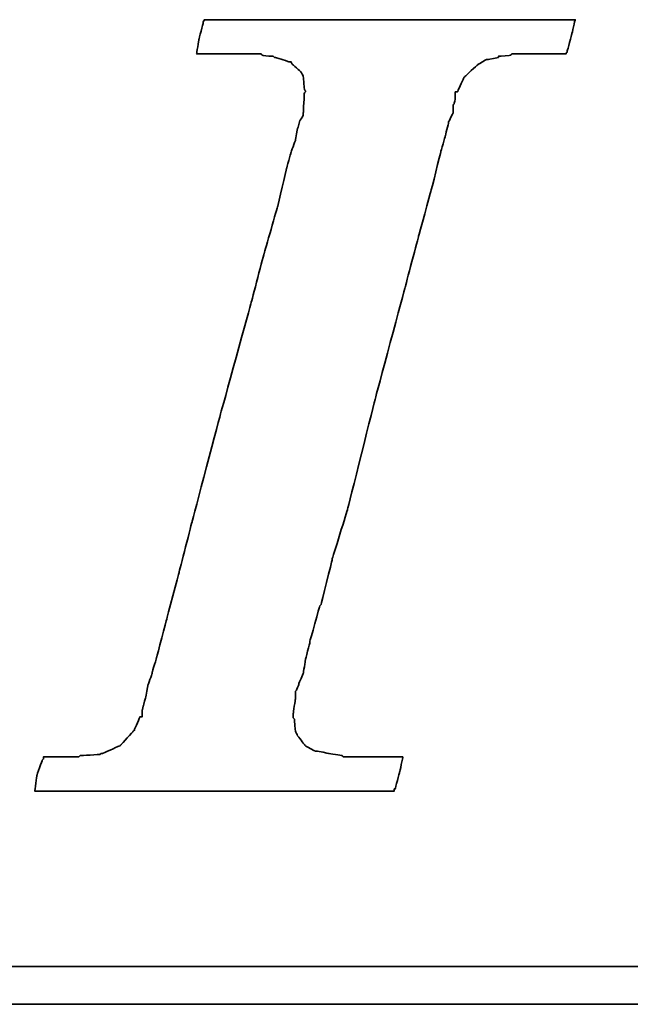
# Model space of a CAD drawing. Header units: millimetres. Extents: x -14 to 394, y 108 to 236.
# Tile 35 of 55: x 288.96 to 291.02, y 141.11 to 144.44. Entities that reach past the tile are written whole.
import ezdxf

# ---------------------------------------------------------------- set-up
doc = ezdxf.new("R2010")
doc.units = ezdxf.units.MM
doc.header["$LTSCALE"] = 0.15
doc.layers.add('DIM', color=4, linetype='CONTINUOUS')
doc.layers.add('layer 1', color=7, linetype='CONTINUOUS')

# ---------------------------------------------------------------- blocks, each defined once
blk = doc.blocks.new('TBI MOTION logo(完整正式版)')
at = {"layer": 'layer 1', "color": 22, "lineweight": 35}
for points, knots in [([(-40.59125, -7.94375), (-40.59125, -7.94375), (-40.97375, -7.94375), (-40.97375, -7.94375), (-40.97375, -7.94375), (-40.97375, -7.94375), (-41.38125, -7.94375), (-41.38125, -7.94375), (-41.38125, -7.94375), (-41.38125, -7.94375), (-41.54875, -7.94375), (-41.54875, -7.94375), (-41.54875, -7.94375), (-41.54875, -7.94375), (-41.59875, -7.94375), (-41.59875, -7.94375), (-41.59875, -7.94375), (-41.59875, -7.94375), (-41.88375, -7.94375), (-41.88375, -7.94375), (-41.88375, -7.94375), (-41.88375, -7.94375), (-41.90875, -7.91875), (-41.90875, -7.91875), (-41.90875, -7.91875), (-41.90875, -7.91875), (-42.19875, -7.87125), (-42.19875, -7.87125), (-42.19875, -7.87125), (-42.19875, -7.87125), (-42.43875, -7.82375), (-42.43875, -7.82375), (-42.43875, -7.82375), (-42.43875, -7.82375), (-42.45875, -7.82375), (-42.45875, -7.82375), (-42.45875, -7.82375), (-42.45875, -7.82375), (-42.48625, -7.82375), (-42.48625, -7.82375), (-42.48625, -7.82375), (-42.48625, -7.82375), (-42.67625, -7.72375), (-42.67625, -7.72375), (-42.67625, -7.72375), (-42.67625, -7.72375), (-42.70125, -7.70375), (-42.70125, -7.70375), (-42.70125, -7.70375), (-42.70125, -7.70375), (-42.72375, -7.67875), (-42.72375, -7.67875), (-42.72375, -7.67875), (-42.72375, -7.67875), (-42.86875, -7.48875), (-42.86875, -7.48875), (-42.86875, -7.48875), (-42.86875, -7.48875), (-42.89375, -7.43875), (-42.89375, -7.43875), (-42.89375, -7.43875), (-42.89375, -7.43875), (-42.91875, -7.38875), (-42.91875, -7.38875), (-42.91875, -7.38875), (-42.91875, -7.38875), (-42.93875, -7.12875), (-42.93875, -7.12875), (-42.93875, -7.12875), (-42.93875, -7.12875), (-42.96375, -7.10375), (-42.96375, -7.10375), (-42.96375, -7.10375), (-42.96375, -7.10375), (-42.96375, -7.05375), (-42.96375, -7.05375), (-42.96375, -7.05375), (-42.96375, -7.05375), (-42.96375, -7.00875), (-42.96375, -7.00875), (-42.96375, -7.00875), (-42.96375, -7.00875), (-42.91875, -6.69625), (-42.91875, -6.69625), (-42.91875, -6.69625), (-42.91875, -6.69625), (-42.91875, -6.62375), (-42.91875, -6.62375), (-42.91875, -6.62375), (-42.91875, -6.62375), (-42.91875, -6.59625), (-42.91875, -6.59625), (-42.91875, -6.59625), (-42.91875, -6.59625), (-42.91875, -6.57375), (-42.91875, -6.57375), (-42.91875, -6.57375), (-42.91875, -6.57375), (-42.91875, -6.52875), (-42.91875, -6.52875), (-42.91875, -6.52875), (-42.91875, -6.52875), (-42.89375, -6.50375), (-42.89375, -6.50375), (-42.89375, -6.50375), (-42.89375, -6.50375), (-42.84375, -6.38375), (-42.84375, -6.38375), (-42.84375, -6.38375), (-42.84375, -6.38375), (-42.84375, -6.35875), (-42.84375, -6.35875), (-42.84375, -6.35875), (-42.84375, -6.35875), (-42.74625, -6.14375), (-42.74625, -6.14375), (-42.74625, -6.14375), (-42.74625, -6.14375), (-42.70125, -5.85375), (-42.70125, -5.85375), (-42.70125, -5.85375), (-42.70125, -5.85375), (-42.60375, -5.47125), (-42.60375, -5.47125), (-42.60375, -5.47125), (-42.60375, -5.47125), (-42.60375, -5.44875), (-42.60375, -5.44875), (-42.60375, -5.44875), (-42.60375, -5.44875), (-42.38875, -4.67875), (-42.38875, -4.67875), (-42.38875, -4.67875), (-42.38875, -4.67875), (-42.36375, -4.65375), (-42.36375, -4.65375), (-42.36375, -4.65375), (-42.36375, -4.65375), (-42.12375, -3.69625), (-42.12375, -3.69625), (-42.12375, -3.69625), (-42.12375, -3.69625), (-42.12375, -3.67374), (-42.12375, -3.67374), (-42.12375, -3.67374), (-42.12375, -3.67374), (-41.78875, -2.59374), (-41.78875, -2.59374), (-41.78875, -2.59374), (-41.78875, -2.59374), (-41.18875, -0.19375), (-41.18875, -0.19375), (-41.18875, -0.19375), (-41.18875, -0.19375), (-40.54375, 2.20624), (-40.54375, 2.20624), (-40.54375, 2.20624), (-40.54375, 2.20624), (-40.25375, 3.30875), (-40.25375, 3.30875), (-40.25375, 3.30875), (-40.25375, 3.30875), (-39.98875, 4.27125), (-39.98875, 4.27125), (-39.98875, 4.27125), (-39.98875, 4.27125), (-39.77375, 5.13125), (-39.77375, 5.13125), (-39.77375, 5.13125), (-39.77375, 5.13125), (-39.67875, 5.47125), (-39.67875, 5.47125), (-39.67875, 5.47125), (-39.67875, 5.47125), (-39.60375, 5.75625), (-39.60375, 5.75625), (-39.60375, 5.75625), (-39.60375, 5.75625), (-39.60375, 5.78125), (-39.60375, 5.78125), (-39.60375, 5.78125), (-39.60375, 5.78125), (-39.50875, 5.97125), (-39.50875, 5.97125), (-39.50875, 5.97125), (-39.50875, 5.97125), (-39.50875, 6.13875), (-39.50875, 6.13875), (-39.50875, 6.13875), (-39.50875, 6.13875), (-39.48625, 6.16625), (-39.48625, 6.16625), (-39.48625, 6.16625), (-39.48625, 6.16625), (-39.46125, 6.28625), (-39.46125, 6.28625), (-39.46125, 6.28625), (-39.46125, 6.28625), (-39.46125, 6.42625), (-39.46125, 6.42625), (-39.46125, 6.42625), (-39.46125, 6.42625), (-39.41375, 6.42625), (-39.41375, 6.42625), (-39.41375, 6.42625), (-39.41375, 6.42625), (-39.29375, 6.69125), (-39.29375, 6.69125), (-39.29375, 6.69125), (-39.29375, 6.69125), (-39.26875, 6.74125), (-39.26875, 6.74125), (-39.26875, 6.74125), (-39.26875, 6.74125), (-39.24375, 6.76625), (-39.24375, 6.76625), (-39.24375, 6.76625), (-39.24375, 6.76625), (-38.98375, 7.00624), (-38.98375, 7.00624), (-38.98375, 7.00624), (-38.98375, 7.00624), (-38.95625, 7.02624), (-38.95625, 7.02624), (-38.95625, 7.02624), (-38.95625, 7.02624), (-38.78875, 7.12624), (-38.78875, 7.12624), (-38.78875, 7.12624), (-38.78875, 7.12624), (-38.76375, 7.12624), (-38.76375, 7.12624), (-38.76375, 7.12624), (-38.76375, 7.12624), (-38.74375, 7.12624), (-38.74375, 7.12624), (-38.74375, 7.12624), (-38.74375, 7.12624), (-38.52875, 7.17125), (-38.52875, 7.17125), (-38.52875, 7.17125), (-38.52875, 7.17125), (-38.52875, 7.19624), (-38.52875, 7.19624), (-38.52875, 7.19624), (-38.52875, 7.19624), (-38.50375, 7.19624), (-38.50375, 7.19624), (-38.50375, 7.19624), (-38.50375, 7.19624), (-38.26125, 7.21875), (-38.26125, 7.21875), (-38.26125, 7.21875), (-38.26125, 7.21875), (-38.23875, 7.24624), (-38.23875, 7.24624), (-38.23875, 7.24624), (-38.23875, 7.24624), (-38.21625, 7.24624), (-38.21625, 7.24624), (-38.21625, 7.24624), (-38.21625, 7.24624), (-38.18875, 7.24624), (-38.18875, 7.24624), (-38.18875, 7.24624), (-38.18875, 7.24624), (-37.90375, 7.24624), (-37.90375, 7.24624), (-37.90375, 7.24624), (-37.90375, 7.24624), (-37.85375, 7.24624), (-37.85375, 7.24624), (-37.85375, 7.24624), (-37.85375, 7.24624), (-37.75875, 7.24624), (-37.75875, 7.24624), (-37.75875, 7.24624), (-37.75875, 7.24624), (-37.42375, 7.24624), (-37.42375, 7.24624), (-37.42375, 7.24624), (-37.42375, 7.24624), (-37.08875, 7.24624), (-37.08875, 7.24624), (-37.08875, 7.24624), (-37.08875, 7.24624), (-37.06375, 7.24624), (-37.06375, 7.24624), (-37.06375, 7.24624), (-37.06375, 7.24624), (-37.06375, 7.26624), (-37.06375, 7.26624), (-37.06375, 7.26624), (-37.06375, 7.26624), (-37.03875, 7.29125), (-37.03875, 7.29125), (-37.03875, 7.29125), (-37.03875, 7.29125), (-37.03875, 7.31625), (-37.03875, 7.31625), (-37.03875, 7.31625), (-37.03875, 7.31625), (-36.94125, 7.67625), (-36.94125, 7.67625), (-36.94125, 7.67625), (-36.94125, 7.67625), (-36.86875, 7.98625), (-36.86875, 7.98625), (-36.86875, 7.98625), (-36.86875, 7.98625), (-36.98875, 7.98625), (-36.98875, 7.98625), (-36.98875, 7.98625), (-36.98875, 7.98625), (-37.42375, 7.98625), (-37.42375, 7.98625), (-37.42375, 7.98625), (-37.42375, 7.98625), (-37.94875, 7.98625), (-37.94875, 7.98625), (-37.94875, 7.98625), (-37.94875, 7.98625), (-38.57375, 7.98625), (-38.57375, 7.98625), (-38.57375, 7.98625), (-38.57375, 7.98625), (-39.29375, 7.98625), (-39.29375, 7.98625), (-39.29375, 7.98625), (-39.29375, 7.98625), (-40.82875, 7.98625), (-40.82875, 7.98625), (-40.82875, 7.98625), (-40.82875, 7.98625), (-42.36375, 7.98625), (-42.36375, 7.98625), (-42.36375, 7.98625), (-42.36375, 7.98625), (-43.08375, 7.98625), (-43.08375, 7.98625), (-43.08375, 7.98625), (-43.08375, 7.98625), (-43.70875, 7.98625), (-43.70875, 7.98625), (-43.70875, 7.98625), (-43.70875, 7.98625), (-44.23375, 7.98625), (-44.23375, 7.98625), (-44.23375, 7.98625), (-44.23375, 7.98625), (-44.66875, 7.98625), (-44.66875, 7.98625), (-44.66875, 7.98625), (-44.66875, 7.98625), (-44.88375, 7.98625), (-44.88375, 7.98625), (-44.88375, 7.98625), (-44.88375, 7.98625), (-44.90875, 7.94125), (-44.90875, 7.94125), (-44.90875, 7.94125), (-44.90875, 7.94125), (-44.90875, 7.91625), (-44.90875, 7.91625), (-44.90875, 7.91625), (-44.90875, 7.91625), (-45.00375, 7.55625), (-45.00375, 7.55625), (-45.00375, 7.55625), (-45.00375, 7.55625), (-45.05375, 7.24624), (-45.05375, 7.24624), (-45.05375, 7.24624), (-45.05375, 7.24624), (-44.61875, 7.24624), (-44.61875, 7.24624), (-44.61875, 7.24624), (-44.61875, 7.24624), (-44.11375, 7.24624), (-44.11375, 7.24624), (-44.11375, 7.24624), (-44.11375, 7.24624), (-43.99375, 7.24624), (-43.99375, 7.24624), (-43.99375, 7.24624), (-43.99375, 7.24624), (-43.94625, 7.24624), (-43.94625, 7.24624), (-43.94625, 7.24624), (-43.94625, 7.24624), (-43.92374, 7.24624), (-43.92374, 7.24624), (-43.92374, 7.24624), (-43.92374, 7.24624), (-43.65875, 7.24624), (-43.65875, 7.24624), (-43.65875, 7.24624), (-43.65875, 7.24624), (-43.63875, 7.21875), (-43.63875, 7.21875), (-43.63875, 7.21875), (-43.63875, 7.21875), (-43.46875, 7.19624), (-43.46875, 7.19624), (-43.46875, 7.19624), (-43.46875, 7.19624), (-43.39875, 7.19624), (-43.39875, 7.19624), (-43.39875, 7.19624), (-43.39875, 7.19624), (-43.37125, 7.17125), (-43.37125, 7.17125), (-43.37125, 7.17125), (-43.37125, 7.17125), (-43.34875, 7.17125), (-43.34875, 7.17125), (-43.34875, 7.17125), (-43.34875, 7.17125), (-43.20375, 7.12624), (-43.20375, 7.12624), (-43.20375, 7.12624), (-43.20375, 7.12624), (-43.05875, 7.07624), (-43.05875, 7.07624), (-43.05875, 7.07624), (-43.05875, 7.07624), (-43.01375, 7.07624), (-43.01375, 7.07624), (-43.01375, 7.07624), (-43.01375, 7.07624), (-42.98875, 7.02624), (-42.98875, 7.02624), (-42.98875, 7.02624), (-42.98875, 7.02624), (-42.79875, 6.86125), (-42.79875, 6.86125), (-42.79875, 6.86125), (-42.79875, 6.86125), (-42.77375, 6.81125), (-42.77375, 6.81125), (-42.77375, 6.81125), (-42.77375, 6.81125), (-42.74625, 6.76625), (-42.74625, 6.76625), (-42.74625, 6.76625), (-42.74625, 6.76625), (-42.72375, 6.47625), (-42.72375, 6.47625), (-42.72375, 6.47625), (-42.72375, 6.47625), (-42.70125, 6.45124), (-42.70125, 6.45124), (-42.70125, 6.45124), (-42.70125, 6.45124), (-42.70125, 6.42625), (-42.70125, 6.42625), (-42.70125, 6.42625), (-42.70125, 6.42625), (-42.72375, 6.40625), (-42.72375, 6.40625), (-42.72375, 6.40625), (-42.72375, 6.40625), (-42.74625, 5.97125), (-42.74625, 5.97125), (-42.74625, 5.97125), (-42.74625, 5.97125), (-42.74625, 5.94625), (-42.74625, 5.94625), (-42.74625, 5.94625), (-42.74625, 5.94625), (-42.74625, 5.92625), (-42.74625, 5.92625), (-42.74625, 5.92625), (-42.74625, 5.92625), (-42.77375, 5.87625), (-42.77375, 5.87625), (-42.77375, 5.87625), (-42.77375, 5.87625), (-42.81875, 5.80625), (-42.81875, 5.80625), (-42.81875, 5.80625), (-42.81875, 5.80625), (-42.86875, 5.63625), (-42.86875, 5.63625), (-42.86875, 5.63625), (-42.86875, 5.63625), (-42.91875, 5.39625), (-42.91875, 5.39625), (-42.91875, 5.39625), (-42.91875, 5.39625), (-42.91875, 5.37124), (-42.91875, 5.37124), (-42.91875, 5.37124), (-42.91875, 5.37124), (-43.01375, 5.10874), (-43.01375, 5.10874), (-43.01375, 5.10874), (-43.01375, 5.10874), (-43.10875, 4.77124), (-43.10875, 4.77124), (-43.10875, 4.77124), (-43.10875, 4.77124), (-43.29875, 3.95625), (-43.29875, 3.95625), (-43.29875, 3.95625), (-43.29875, 3.95625), (-43.58875, 2.95125), (-43.58875, 2.95125), (-43.58875, 2.95125), (-43.58875, 2.95125), (-43.87375, 1.87125), (-43.87375, 1.87125), (-43.87375, 1.87125), (-43.87375, 1.87125), (-44.52625, -0.50374), (-44.52625, -0.50374), (-44.52625, -0.50374), (-44.52625, -0.50374), (-45.14875, -2.85375), (-45.14875, -2.85375), (-45.14875, -2.85375), (-45.14875, -2.85375), (-45.43375, -3.95875), (-45.43375, -3.95875), (-45.43375, -3.95875), (-45.43375, -3.95875), (-45.69875, -4.96875), (-45.69875, -4.96875), (-45.69875, -4.96875), (-45.69875, -4.96875), (-45.91375, -5.78375), (-45.91375, -5.78375), (-45.91375, -5.78375), (-45.91375, -5.78375), (-46.01375, -6.11875), (-46.01375, -6.11875), (-46.01375, -6.11875), (-46.01375, -6.11875), (-46.01375, -6.14375), (-46.01375, -6.14375), (-46.01375, -6.14375), (-46.01375, -6.14375), (-46.10875, -6.40875), (-46.10875, -6.40875), (-46.10875, -6.40875), (-46.10875, -6.40875), (-46.15375, -6.64875), (-46.15375, -6.64875), (-46.15375, -6.64875), (-46.15375, -6.64875), (-46.20375, -6.83875), (-46.20375, -6.83875), (-46.20375, -6.83875), (-46.20375, -6.83875), (-46.22875, -6.93375), (-46.22875, -6.93375), (-46.22875, -6.93375), (-46.22875, -6.93375), (-46.22875, -7.07875), (-46.22875, -7.07875), (-46.22875, -7.07875), (-46.22875, -7.07875), (-46.27375, -7.07875), (-46.27375, -7.07875), (-46.27375, -7.07875), (-46.27375, -7.07875), (-46.39375, -7.34375), (-46.39375, -7.34375), (-46.39375, -7.34375), (-46.39375, -7.34375), (-46.39375, -7.36875), (-46.39375, -7.36875), (-46.39375, -7.36875), (-46.39375, -7.36875), (-46.42125, -7.38875), (-46.42125, -7.38875), (-46.42125, -7.38875), (-46.42125, -7.38875), (-46.68375, -7.67875), (-46.68375, -7.67875), (-46.68375, -7.67875), (-46.68375, -7.67875), (-46.70875, -7.70375), (-46.70875, -7.70375), (-46.70875, -7.70375), (-46.70875, -7.70375), (-46.75375, -7.72375), (-46.75375, -7.72375), (-46.75375, -7.72375), (-46.75375, -7.72375), (-47.08875, -7.87125), (-47.08875, -7.87125), (-47.08875, -7.87125), (-47.08875, -7.87125), (-47.11625, -7.87125), (-47.11625, -7.87125), (-47.11625, -7.87125), (-47.11625, -7.87125), (-47.13875, -7.89375), (-47.13875, -7.89375), (-47.13875, -7.89375), (-47.13875, -7.89375), (-47.56875, -7.91875), (-47.56875, -7.91875), (-47.56875, -7.91875), (-47.56875, -7.91875), (-47.59625, -7.94375), (-47.59625, -7.94375), (-47.59625, -7.94375), (-47.59625, -7.94375), (-47.64375, -7.94375), (-47.64375, -7.94375), (-47.64375, -7.94375), (-47.64375, -7.94375), (-47.73625, -7.94375), (-47.73625, -7.94375), (-47.73625, -7.94375), (-47.73625, -7.94375), (-48.07375, -7.94375), (-48.07375, -7.94375), (-48.07375, -7.94375), (-48.07375, -7.94375), (-48.36125, -7.94375), (-48.36125, -7.94375), (-48.36125, -7.94375), (-48.36125, -7.94375), (-48.36125, -7.96625), (-48.36125, -7.96625), (-48.36125, -7.96625), (-48.36125, -7.96625), (-48.36125, -7.99125), (-48.36125, -7.99125), (-48.36125, -7.99125), (-48.36125, -7.99125), (-48.38875, -8.01375), (-48.38875, -8.01375), (-48.38875, -8.01375), (-48.38875, -8.01375), (-48.50875, -8.34875), (-48.50875, -8.34875), (-48.50875, -8.34875), (-48.50875, -8.34875), (-48.55375, -8.68625), (-48.55375, -8.68625), (-48.55375, -8.68625), (-48.55375, -8.68625), (-48.45875, -8.68625), (-48.45875, -8.68625), (-48.45875, -8.68625), (-48.45875, -8.68625), (-48.07375, -8.68625), (-48.07375, -8.68625), (-48.07375, -8.68625), (-48.07375, -8.68625), (-47.52375, -8.68625), (-47.52375, -8.68625), (-47.52375, -8.68625), (-47.52375, -8.68625), (-46.92375, -8.68625), (-46.92375, -8.68625), (-46.92375, -8.68625), (-46.92375, -8.68625), (-46.25375, -8.68625), (-46.25375, -8.68625), (-46.25375, -8.68625), (-46.25375, -8.68625), (-46.20375, -8.68625), (-46.20375, -8.68625), (-46.20375, -8.68625), (-46.20375, -8.68625), (-44.71375, -8.68625), (-44.71375, -8.68625), (-44.71375, -8.68625), (-44.71375, -8.68625), (-43.22875, -8.68625), (-43.22875, -8.68625), (-43.22875, -8.68625), (-43.22875, -8.68625), (-42.55875, -8.68625), (-42.55875, -8.68625), (-42.55875, -8.68625), (-42.55875, -8.68625), (-42.50875, -8.68625), (-42.50875, -8.68625), (-42.50875, -8.68625), (-42.50875, -8.68625), (-41.93375, -8.68625), (-41.93375, -8.68625), (-41.93375, -8.68625), (-41.93375, -8.68625), (-41.38125, -8.68625), (-41.38125, -8.68625), (-41.38125, -8.68625), (-41.38125, -8.68625), (-40.97375, -8.68625), (-40.97375, -8.68625), (-40.97375, -8.68625), (-40.97375, -8.68625), (-40.78125, -8.68625), (-40.78125, -8.68625), (-40.78125, -8.68625), (-40.78125, -8.68625), (-40.78125, -8.63875), (-40.78125, -8.63875), (-40.78125, -8.63875), (-40.78125, -8.63875), (-40.75875, -8.63875), (-40.75875, -8.63875), (-40.75875, -8.63875), (-40.75875, -8.63875), (-40.66375, -8.27875), (-40.66375, -8.27875), (-40.66375, -8.27875), (-40.66375, -8.27875), (-40.59125, -7.94375), (-40.59125, -7.94375)], [0, 0, 0, 0, 0.00558659, 0.00558659, 0.00558659, 0.0055866, 0.01117318, 0.01117318, 0.01117318, 0.01117319, 0.01675978, 0.01675978, 0.01675978, 0.01675979, 0.02234637, 0.02234637, 0.02234637, 0.02234638, 0.02793296, 0.02793296, 0.02793296, 0.02793297, 0.03351955, 0.03351955, 0.03351955, 0.03351956, 0.03910615, 0.03910615, 0.03910615, 0.03910616, 0.04469274, 0.04469274, 0.04469274, 0.04469275, 0.05027933, 0.05027933, 0.05027933, 0.05027934, 0.05586592, 0.05586592, 0.05586592, 0.05586593, 0.06145251, 0.06145251, 0.06145251, 0.06145252, 0.06703911, 0.06703911, 0.06703911, 0.06703912, 0.0726257, 0.0726257, 0.0726257, 0.07262571, 0.07821229, 0.07821229, 0.07821229, 0.0782123, 0.08379888, 0.08379888, 0.08379888, 0.08379889, 0.08938547, 0.08938547, 0.08938547, 0.08938548, 0.09497207, 0.09497207, 0.09497207, 0.09497208, 0.10055866, 0.10055866, 0.10055866, 0.10055867, 0.10614525, 0.10614525, 0.10614525, 0.10614526, 0.11173184, 0.11173184, 0.11173184, 0.11173185, 0.11731844, 0.11731844, 0.11731844, 0.11731845, 0.12290503, 0.12290503, 0.12290503, 0.12290504, 0.12849162, 0.12849162, 0.12849162, 0.12849163, 0.13407821, 0.13407821, 0.13407821, 0.13407822, 0.1396648, 0.1396648, 0.1396648, 0.13966481, 0.1452514, 0.1452514, 0.1452514, 0.14525141, 0.15083799, 0.15083799, 0.15083799, 0.150838, 0.15642458, 0.15642458, 0.15642458, 0.15642459, 0.16201117, 0.16201117, 0.16201117, 0.16201118, 0.16759777, 0.16759777, 0.16759777, 0.16759778, 0.17318436, 0.17318436, 0.17318436, 0.17318437, 0.17877095, 0.17877095, 0.17877095, 0.17877096, 0.18435754, 0.18435754, 0.18435754, 0.18435755, 0.18994413, 0.18994413, 0.18994413, 0.18994414, 0.19553073, 0.19553073, 0.19553073, 0.19553074, 0.20111732, 0.20111732, 0.20111732, 0.20111733, 0.20670391, 0.20670391, 0.20670391, 0.20670392, 0.2122905, 0.2122905, 0.2122905, 0.21229051, 0.21787709, 0.21787709, 0.21787709, 0.2178771, 0.22346369, 0.22346369, 0.22346369, 0.2234637, 0.22905028, 0.22905028, 0.22905028, 0.22905029, 0.23463687, 0.23463687, 0.23463687, 0.23463688, 0.24022346, 0.24022346, 0.24022346, 0.24022347, 0.24581006, 0.24581006, 0.24581006, 0.24581007, 0.25139665, 0.25139665, 0.25139665, 0.25139666, 0.25698324, 0.25698324, 0.25698324, 0.25698325, 0.26256983, 0.26256983, 0.26256983, 0.26256984, 0.26815642, 0.26815642, 0.26815642, 0.26815643, 0.27374302, 0.27374302, 0.27374302, 0.27374303, 0.27932961, 0.27932961, 0.27932961, 0.27932962, 0.2849162, 0.2849162, 0.2849162, 0.28491621, 0.29050279, 0.29050279, 0.29050279, 0.2905028, 0.29608939, 0.29608939, 0.29608939, 0.2960894, 0.30167598, 0.30167598, 0.30167598, 0.30167599, 0.30726257, 0.30726257, 0.30726257, 0.30726258, 0.31284916, 0.31284916, 0.31284916, 0.31284917, 0.31843575, 0.31843575, 0.31843575, 0.31843576, 0.32402235, 0.32402235, 0.32402235, 0.32402236, 0.32960894, 0.32960894, 0.32960894, 0.32960895, 0.33519553, 0.33519553, 0.33519553, 0.33519554, 0.34078212, 0.34078212, 0.34078212, 0.34078213, 0.34636872, 0.34636872, 0.34636872, 0.34636873, 0.35195531, 0.35195531, 0.35195531, 0.35195532, 0.3575419, 0.3575419, 0.3575419, 0.35754191, 0.36312849, 0.36312849, 0.36312849, 0.3631285, 0.36871508, 0.36871508, 0.36871508, 0.36871509, 0.37430168, 0.37430168, 0.37430168, 0.37430169, 0.37988827, 0.37988827, 0.37988827, 0.37988828, 0.38547486, 0.38547486, 0.38547486, 0.38547487, 0.39106145, 0.39106145, 0.39106145, 0.39106146, 0.39664804, 0.39664804, 0.39664804, 0.39664805, 0.40223464, 0.40223464, 0.40223464, 0.40223465, 0.40782123, 0.40782123, 0.40782123, 0.40782124, 0.41340782, 0.41340782, 0.41340782, 0.41340783, 0.41899441, 0.41899441, 0.41899441, 0.41899442, 0.42458101, 0.42458101, 0.42458101, 0.42458102, 0.4301676, 0.4301676, 0.4301676, 0.43016761, 0.43575419, 0.43575419, 0.43575419, 0.4357542, 0.44134078, 0.44134078, 0.44134078, 0.44134079, 0.44692737, 0.44692737, 0.44692737, 0.44692738, 0.45251397, 0.45251397, 0.45251397, 0.45251398, 0.45810056, 0.45810056, 0.45810056, 0.45810057, 0.46368715, 0.46368715, 0.46368715, 0.46368716, 0.46927374, 0.46927374, 0.46927374, 0.46927375, 0.47486034, 0.47486034, 0.47486034, 0.47486035, 0.48044693, 0.48044693, 0.48044693, 0.48044694, 0.48603352, 0.48603352, 0.48603352, 0.48603353, 0.49162011, 0.49162011, 0.49162011, 0.49162012, 0.4972067, 0.4972067, 0.4972067, 0.49720671, 0.5027933, 0.5027933, 0.5027933, 0.50279331, 0.50837989, 0.50837989, 0.50837989, 0.5083799, 0.51396648, 0.51396648, 0.51396648, 0.51396649, 0.51955307, 0.51955307, 0.51955307, 0.51955308, 0.52513966, 0.52513966, 0.52513966, 0.52513967, 0.53072626, 0.53072626, 0.53072626, 0.53072627, 0.53631285, 0.53631285, 0.53631285, 0.53631286, 0.54189944, 0.54189944, 0.54189944, 0.54189945, 0.54748603, 0.54748603, 0.54748603, 0.54748604, 0.55307263, 0.55307263, 0.55307263, 0.55307264, 0.55865922, 0.55865922, 0.55865922, 0.55865923, 0.56424581, 0.56424581, 0.56424581, 0.56424582, 0.5698324, 0.5698324, 0.5698324, 0.56983241, 0.57541899, 0.57541899, 0.57541899, 0.575419, 0.58100559, 0.58100559, 0.58100559, 0.5810056, 0.58659218, 0.58659218, 0.58659218, 0.58659219, 0.59217877, 0.59217877, 0.59217877, 0.59217878, 0.59776536, 0.59776536, 0.59776536, 0.59776537, 0.60335196, 0.60335196, 0.60335196, 0.60335197, 0.60893855, 0.60893855, 0.60893855, 0.60893856, 0.61452514, 0.61452514, 0.61452514, 0.61452515, 0.62011173, 0.62011173, 0.62011173, 0.62011174, 0.62569832, 0.62569832, 0.62569832, 0.62569833, 0.63128492, 0.63128492, 0.63128492, 0.63128493, 0.63687151, 0.63687151, 0.63687151, 0.63687152, 0.6424581, 0.6424581, 0.6424581, 0.64245811, 0.64804469, 0.64804469, 0.64804469, 0.6480447, 0.65363128, 0.65363128, 0.65363128, 0.65363129, 0.65921788, 0.65921788, 0.65921788, 0.65921789, 0.66480447, 0.66480447, 0.66480447, 0.66480448, 0.67039106, 0.67039106, 0.67039106, 0.67039107, 0.67597765, 0.67597765, 0.67597765, 0.67597766, 0.68156425, 0.68156425, 0.68156425, 0.68156426, 0.68715084, 0.68715084, 0.68715084, 0.68715085, 0.69273743, 0.69273743, 0.69273743, 0.69273744, 0.69832402, 0.69832402, 0.69832402, 0.69832403, 0.70391061, 0.70391061, 0.70391061, 0.70391062, 0.70949721, 0.70949721, 0.70949721, 0.70949722, 0.7150838, 0.7150838, 0.7150838, 0.71508381, 0.72067039, 0.72067039, 0.72067039, 0.7206704, 0.72625698, 0.72625698, 0.72625698, 0.72625699, 0.73184358, 0.73184358, 0.73184358, 0.73184359, 0.73743017, 0.73743017, 0.73743017, 0.73743018, 0.74301676, 0.74301676, 0.74301676, 0.74301677, 0.74860335, 0.74860335, 0.74860335, 0.74860336, 0.75418994, 0.75418994, 0.75418994, 0.75418995, 0.75977654, 0.75977654, 0.75977654, 0.75977655, 0.76536313, 0.76536313, 0.76536313, 0.76536314, 0.77094972, 0.77094972, 0.77094972, 0.77094973, 0.77653631, 0.77653631, 0.77653631, 0.77653632, 0.78212291, 0.78212291, 0.78212291, 0.78212292, 0.7877095, 0.7877095, 0.7877095, 0.78770951, 0.79329609, 0.79329609, 0.79329609, 0.7932961, 0.79888268, 0.79888268, 0.79888268, 0.79888269, 0.80446927, 0.80446927, 0.80446927, 0.80446928, 0.81005587, 0.81005587, 0.81005587, 0.81005588, 0.81564246, 0.81564246, 0.81564246, 0.81564247, 0.82122905, 0.82122905, 0.82122905, 0.82122906, 0.82681564, 0.82681564, 0.82681564, 0.82681565, 0.83240223, 0.83240223, 0.83240223, 0.83240224, 0.83798883, 0.83798883, 0.83798883, 0.83798884, 0.84357542, 0.84357542, 0.84357542, 0.84357543, 0.84916201, 0.84916201, 0.84916201, 0.84916202, 0.8547486, 0.8547486, 0.8547486, 0.85474861, 0.8603352, 0.8603352, 0.8603352, 0.86033521, 0.86592179, 0.86592179, 0.86592179, 0.8659218, 0.87150838, 0.87150838, 0.87150838, 0.87150839, 0.87709497, 0.87709497, 0.87709497, 0.87709498, 0.88268156, 0.88268156, 0.88268156, 0.88268157, 0.88826816, 0.88826816, 0.88826816, 0.88826817, 0.89385475, 0.89385475, 0.89385475, 0.89385476, 0.89944134, 0.89944134, 0.89944134, 0.89944135, 0.90502793, 0.90502793, 0.90502793, 0.90502794, 0.91061453, 0.91061453, 0.91061453, 0.91061454, 0.91620112, 0.91620112, 0.91620112, 0.91620113, 0.92178771, 0.92178771, 0.92178771, 0.92178772, 0.9273743, 0.9273743, 0.9273743, 0.92737431, 0.93296089, 0.93296089, 0.93296089, 0.9329609, 0.93854749, 0.93854749, 0.93854749, 0.9385475, 0.94413408, 0.94413408, 0.94413408, 0.94413409, 0.94972067, 0.94972067, 0.94972067, 0.94972068, 0.95530726, 0.95530726, 0.95530726, 0.95530727, 0.96089385, 0.96089385, 0.96089385, 0.96089386, 0.96648045, 0.96648045, 0.96648045, 0.96648046, 0.97206704, 0.97206704, 0.97206704, 0.97206705, 0.97765363, 0.97765363, 0.97765363, 0.97765364, 0.98324022, 0.98324022, 0.98324022, 0.98324023, 0.98882682, 0.98882682, 0.98882682, 0.98882683, 0.99441341, 0.99441341, 0.99441341, 0.99441342, 1, 1, 1, 1]), ([(75.90875, -9.47875), (75.90875, -9.47875), (75.90875, -12.28625), (75.90875, -12.28625), (75.90875, -12.28625), (75.90875, -12.28625), (75.90875, -12.47875), (75.90875, -12.47875), (75.90875, -12.47875), (75.90875, -12.47875), (75.71625, -12.47875), (75.71625, -12.47875), (75.71625, -12.47875), (75.71625, -12.47875), (-88.32875, -12.47875), (-88.32875, -12.47875), (-88.32875, -12.47875), (-88.32875, -12.47875), (-88.32875, -13.29375), (-88.32875, -13.29375), (-88.32875, -13.29375), (-88.32875, -13.29375), (82.89125, -13.29375), (82.89125, -13.29375), (82.89125, -13.29375), (82.89125, -13.29375), (75.90875, -9.47875), (75.90875, -9.47875)], [0, 0, 0, 0, 0.14285714, 0.14285714, 0.14285714, 0.14285715, 0.28571429, 0.28571429, 0.28571429, 0.2857143, 0.42857143, 0.42857143, 0.42857143, 0.42857144, 0.57142857, 0.57142857, 0.57142857, 0.57142858, 0.71428571, 0.71428571, 0.71428571, 0.71428572, 0.85714286, 0.85714286, 0.85714286, 0.85714287, 1, 1, 1, 1])]:
    blk.add_open_spline(points, degree=3, knots=knots, dxfattribs=at)

msp = doc.modelspace()

# ---------------------------------------------------------------- block references
at = {"layer": 'DIM', "color": 7, "xscale": 0.1563722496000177, "yscale": 0.1563722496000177, "zscale": 0.1563722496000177}
msp.add_blockref('TBI MOTION logo(完整正式版)', (296.6016, 143.1874), dxfattribs=at)

doc.saveas('drawing.dxf')
